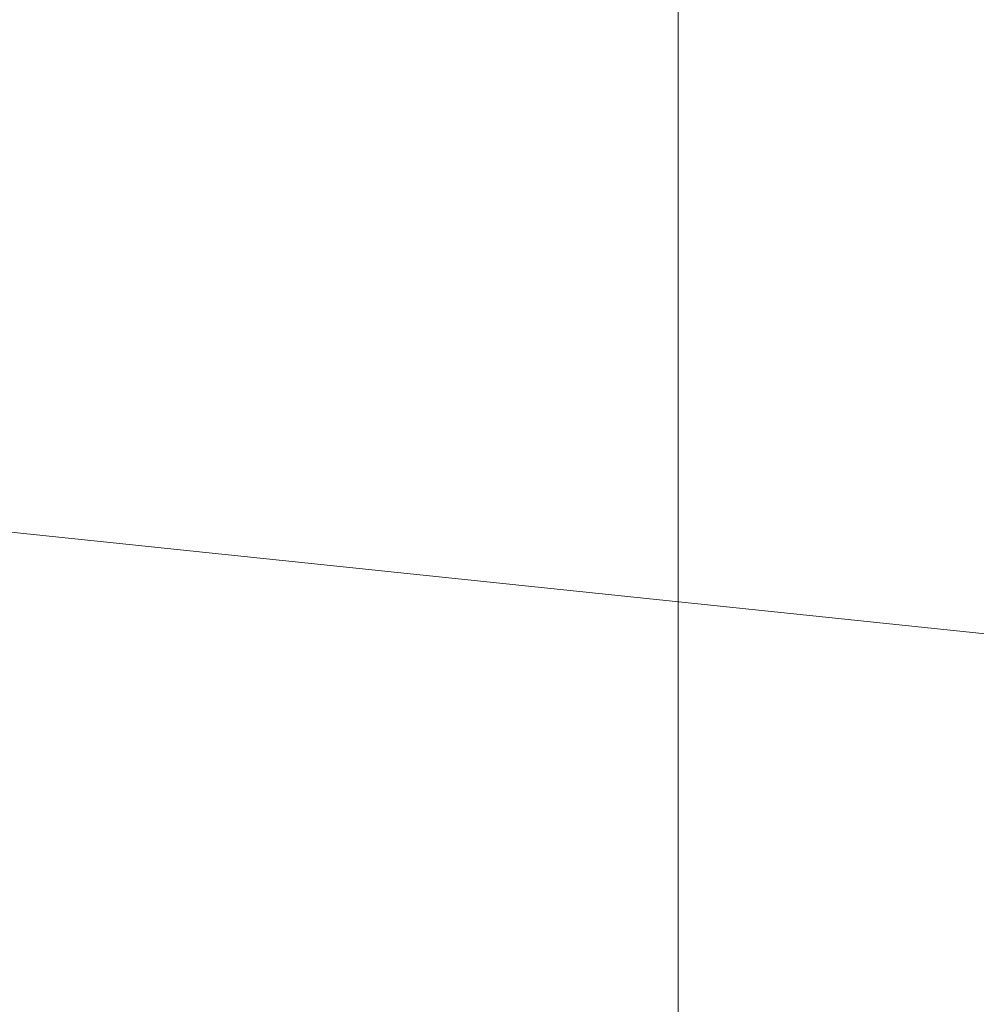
# Model space of a CAD drawing. Header units: millimetres. Extents: x -23738 to 4435, y -2716 to 20653.
# Tile 86 of 160: x -12343 to -11788, y 9923 to 10495. Entities that reach past the tile are written whole.
import ezdxf

# ---------------------------------------------------------------- set-up
doc = ezdxf.new("R2010")
doc.units = ezdxf.units.MM
doc.header["$MEASUREMENT"] = 0
doc.linetypes.add('Wipeout_Contour', pattern=[1000, 0, -1000])
doc.layers.add('9._POHLED ZÁPADNÍ_2_Kóty - SP', color=7, linetype='Continuous')
doc.layers.add('9._POHLED ZÁPADNÍ_2_Nové_Výplně – Řezové', color=7, linetype='Continuous')

msp = doc.modelspace()

# ---------------------------------------------------------------- wipeouts: each hides what was drawn before it
at = {"color": 254, "linetype": 'Wipeout_Contour', "lineweight": 0, "ltscale": 74181.028328}
msp.add_wipeout([(-20313.53, 10008.83), (-11130.91, 9082.41), (-11114.85, 9241.6), (-20310.73, 10169.36)], dxfattribs=at).dxf.layer = '9._POHLED ZÁPADNÍ_2_Nové_Výplně – Řezové'

# ---------------------------------------------------------------- next in the draw order: linework, layer by layer
at = {"layer": '9._POHLED ZÁPADNÍ_2_Kóty - SP', "color": 154, "linetype": 'Continuous', "lineweight": 13}
for p, q in [((-11960.89, 9038.96), (-11960.89, 18817.58)), ((-20209.13, 11015.42), (-10842.4, 10040.48))]:
    msp.add_line(p, q, dxfattribs=at)

doc.saveas('drawing.dxf')
